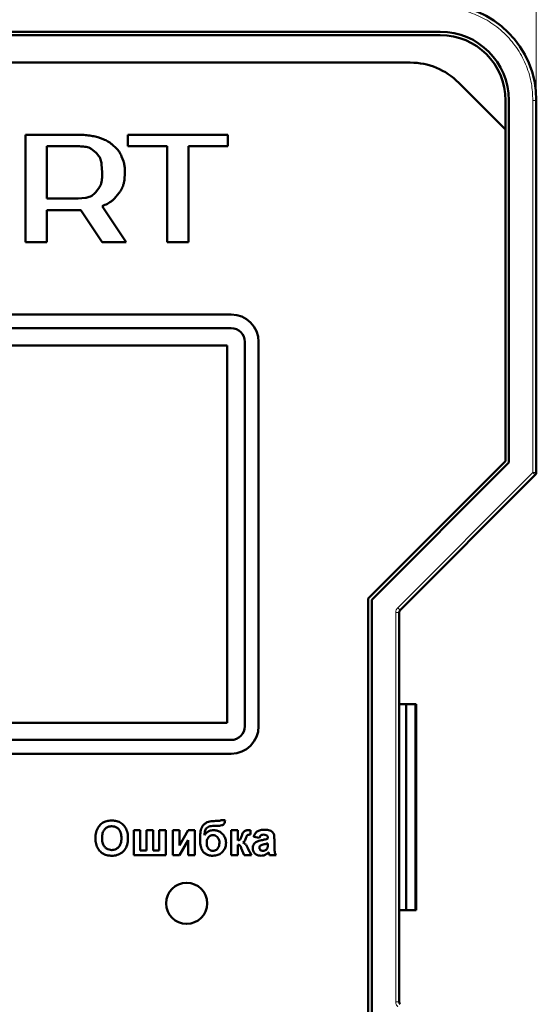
# Model space of a CAD drawing. Header units: millimetres. Extents: x 0 to 218, y 0 to 297.
# Tile 5 of 7: x 101 to 139, y 164 to 236. Entities that reach past the tile are written whole.
import ezdxf

# ---------------------------------------------------------------- set-up
doc = ezdxf.new("R2010")
doc.units = ezdxf.units.MM
doc.styles.add('SLDTEXTSTYLE0', font='TXT', dxfattribs={"width": 0.7, "bigfont": 'bigfont'})
doc.styles.add('SLDTEXTSTYLE1', font='TXT', dxfattribs={"width": 0.7})
doc.dimstyles.new('SLDDIMSTYLE0', dxfattribs={"dimtxt": 5, "dimasz": 5, "dimexe": 0, "dimexo": 0.0625, "dimgap": 1.25, "dimtad": 2, "dimdec": 1, "dimrnd": 1e-09, "dimzin": 12, "dimdsep": 46, "dimtxsty": 'SLDTEXTSTYLE1', "dimsah": 1, "dimcen": 0.09, "dimadec": 0, "dimazin": 3, "dimtfac": 1, "dimtdec": 3, "dimtofl": 0, "dimtmove": 0, "dimatfit": 3, "dimfxl": 1, "dimfrac": 2, "dimtolj": 1, "dimtzin": 12, "dimarcsym": 0})

# ---------------------------------------------------------------- blocks, each defined once
blk = doc.blocks.new('_D')
at = {"color": 7, "linetype": 'Continuous', "lineweight": 0}
for p, q in [((43.765, 230.329), (43.765, 256.32)), ((138.765, 230.329), (138.765, 256.32)), ((43.765, 255.32), (138.765, 255.32))]:
    blk.add_line(p, q, dxfattribs=at)
at = {"color": 7, "linetype": 'Continuous', "lineweight": 18}
for points in [[(43.765, 255.32), (48.765, 254.55), (48.765, 256.089)], [(138.765, 255.32), (133.765, 256.089), (133.765, 254.55)]]:
    blk.add_solid(points, dxfattribs=at)
at = {"color": 7, "linetype": 'Continuous', "lineweight": 18, "insert": (89.311, 261.765), "char_height": 5, "attachment_point": 1, "style": 'SLDTEXTSTYLE0'}
blk.add_mtext('Ш', dxfattribs=at)

msp = doc.modelspace()

# ---------------------------------------------------------------- linework, layer by layer
at = {"color": 7, "linetype": 'Continuous', "lineweight": 50}
for p, q in [((50.765, 235.319), (131.765, 235.319)), ((131.765, 235.069), (50.765, 235.069)), ((52.958, 233.069), (129.573, 233.069)), ((133.109, 231.605), (136.515, 228.198)), ((136.515, 228.198), (136.515, 230.319)), ((136.765, 230.319), (136.765, 203.931)), ((138.765, 203.206), (138.765, 230.319)), ((136.515, 204.034), (136.515, 228.198)), ((101.516, 227.811), (101.516, 219.978)), ((105.35, 227.811), (101.516, 227.811)), ((107.188, 227.489), (106.782, 227.627)), ((116.265, 227.811), (108.971, 227.811)), ((108.971, 227.811), (108.971, 226.972)), ((116.265, 226.972), (116.265, 227.811)), ((103.06, 226.972), (105.35, 226.972)), ((103.06, 223.167), (103.06, 226.972)), ((106.312, 226.778), (106.649, 226.507)), ((108.127, 226.841), (107.852, 227.089)), ((108.971, 226.972), (111.846, 226.972)), ((111.846, 226.972), (111.846, 219.978)), ((113.391, 226.972), (116.265, 226.972)), ((113.391, 219.978), (113.391, 226.972)), ((108.66, 225.877), (108.524, 226.228)), ((107.069, 225.676), (107.107, 225.07)), ((108.723, 224.496), (108.758, 225.07)), ((106.917, 223.983), (106.649, 223.631)), ((105.35, 223.167), (103.06, 223.167)), ((105.879, 223.206), (105.35, 223.167)), ((108.017, 223.173), (108.332, 223.559)), ((108.865, 219.978), (107.107, 222.618)), ((103.06, 219.978), (103.06, 222.328)), ((103.06, 222.328), (105.542, 222.328)), ((105.542, 222.328), (107.107, 219.978)), ((101.516, 219.978), (103.06, 219.978)), ((107.107, 219.978), (108.865, 219.978)), ((111.846, 219.978), (113.391, 219.978)), ((116.515, 214.719), (66.015, 214.719)), ((66.015, 213.719), (116.515, 213.719)), ((116.215, 212.469), (66.315, 212.469)), ((116.215, 184.969), (116.215, 212.469)), ((117.515, 212.719), (117.515, 184.719)), ((118.515, 184.719), (118.515, 212.719)), ((126.515, 194.034), (136.515, 204.034)), ((136.765, 203.931), (126.765, 193.931)), ((128.839, 193.175), (138.692, 203.029)), ((126.515, 163.605), (126.515, 194.034)), ((126.765, 193.931), (126.765, 163.708)), ((128.765, 164.64), (128.765, 192.999)), ((129.265, 186.319), (128.765, 186.319)), ((129.265, 171.319), (129.265, 186.319)), ((129.91, 186.319), (129.265, 186.319)), ((130.01, 186.319), (129.91, 186.319)), ((130.01, 171.319), (130.01, 186.319)), ((66.315, 184.969), (116.215, 184.969)), ((116.515, 183.719), (66.015, 183.719)), ((66.015, 182.719), (116.515, 182.719)), ((115.294, 177.467), (115.358, 177.467)), ((115.612, 177.819), (115.362, 177.819)), ((116.073, 177.883), (115.752, 177.883)), ((109.406, 177.146), (109.406, 175.319)), ((109.887, 177.146), (109.406, 177.146)), ((109.887, 175.672), (109.887, 177.146)), ((110.816, 177.146), (110.336, 177.146)), ((110.336, 177.146), (110.336, 175.672)), ((110.816, 175.672), (110.816, 177.146)), ((111.746, 177.146), (111.265, 177.146)), ((111.265, 177.146), (111.265, 175.672)), ((111.746, 175.319), (111.746, 177.146)), ((112.259, 177.146), (112.259, 175.319)), ((112.739, 177.146), (112.259, 177.146)), ((112.739, 176.044), (112.739, 177.146)), ((113.38, 177.146), (112.739, 176.044)), ((113.861, 177.146), (113.38, 177.146)), ((113.861, 175.319), (113.861, 177.146)), ((117.002, 177.146), (116.521, 177.146)), ((116.521, 177.146), (116.521, 175.319)), ((117.002, 176.409), (117.002, 177.146)), ((117.934, 176.826), (117.932, 177.138)), ((118.156, 176.666), (118.573, 176.601)), ((119.182, 176.583), (119.182, 176.537)), ((119.662, 175.917), (119.662, 176.478)), ((112.739, 175.319), (113.38, 176.423)), ((113.38, 176.423), (113.38, 175.319)), ((117.002, 175.319), (117.002, 176.089)), ((117.252, 175.841), (117.459, 175.319)), ((117.996, 175.319), (117.74, 175.815)), ((119.182, 176.185), (119.182, 176.094)), ((109.406, 175.319), (111.746, 175.319)), ((110.336, 175.672), (109.887, 175.672)), ((111.265, 175.672), (110.816, 175.672)), ((112.259, 175.319), (112.739, 175.319)), ((113.38, 175.319), (113.861, 175.319)), ((116.521, 175.319), (117.002, 175.319)), ((117.459, 175.319), (117.996, 175.319)), ((119.31, 175.319), (119.791, 175.319)), ((128.765, 171.319), (129.265, 171.319)), ((129.265, 171.319), (129.91, 171.319)), ((129.91, 171.319), (130.01, 171.319))]:
    msp.add_line(p, q, dxfattribs=at)
at = {"color": 9, "linetype": 'Continuous', "lineweight": 18}
for p, q in [((138.515, 203.206), (138.515, 230.319)), ((138.515, 230.319), (138.765, 230.319)), ((128.662, 193.352), (138.515, 203.206)), ((138.515, 203.206), (138.765, 203.206)), ((138.692, 203.029), (138.515, 203.206)), ((128.515, 164.64), (128.515, 192.999)), ((128.515, 192.999), (128.765, 192.999)), ((128.662, 193.352), (128.839, 193.175)), ((129.91, 186.319), (129.91, 171.319)), ((128.515, 164.64), (128.765, 164.64))]:
    msp.add_line(p, q, dxfattribs=at)
at = {"color": 7, "linetype": 'Continuous', "lineweight": 50}
msp.add_circle((113.265, 171.819), 1.5, dxfattribs=at)
for centre, radius, start, end in [((131.765, 230.319), 7, 0, 90), ((131.765, 230.319), 5, 0, 90), ((131.765, 230.319), 4.75, 0, 90), ((129.573, 228.069), 5, 45, 90), ((116.515, 212.719), 2, 0, 90), ((116.515, 212.719), 1, 0, 90), ((138.515, 203.206), 0.25, 315, 0), ((129.015, 192.999), 0.25, 135, 180), ((116.515, 184.719), 2, 270, 0), ((116.515, 184.719), 1, 270, 0), ((129.015, 164.64), 0.25, 180, 225)]:
    msp.add_arc(centre, radius, start, end, dxfattribs=at)
at = {"color": 9, "linetype": 'Continuous', "lineweight": 18}
msp.add_open_spline([(138.515, 230.319), (138.494, 230.731), (138.448, 231.579), (138.073, 232.837), (137.45, 234.047), (136.572, 235.126), (135.493, 236.004), (134.283, 236.627), (133.025, 237.002), (132.177, 237.047), (131.765, 237.069)], degree=3, knots=[0, 0, 0, 0, 0.116516, 0.240011, 0.368641, 0.5, 0.631359, 0.759989, 0.883484, 1, 1, 1, 1], dxfattribs=at)
at = {"color": 7, "linetype": 'Continuous', "lineweight": 50}
for points, knots in [([(106.782, 227.627), (106.718, 227.644), (106.525, 227.697), (106.189, 227.759), (105.774, 227.804), (105.492, 227.808), (105.35, 227.811)], [0, 0, 0, 0, 0.138078, 0.414432, 0.706396, 1, 1, 1, 1]), ([(107.852, 227.089), (107.8, 227.131), (107.695, 227.213), (107.533, 227.324), (107.364, 227.418), (107.247, 227.465), (107.188, 227.489)], [0, 0, 0, 0, 0.256997, 0.514093, 0.755932, 1, 1, 1, 1]), ([(105.35, 226.972), (105.416, 226.971), (105.612, 226.969), (105.874, 226.946), (106.132, 226.88), (106.252, 226.813), (106.312, 226.778)], [0, 0, 0, 0, 0.20109, 0.588729, 0.790872, 1, 1, 1, 1]), ([(108.524, 226.228), (108.495, 226.288), (108.438, 226.409), (108.345, 226.573), (108.242, 226.719), (108.166, 226.801), (108.127, 226.841)], [0, 0, 0, 0, 0.272354, 0.544847, 0.771067, 1, 1, 1, 1]), ([(106.649, 226.507), (106.695, 226.459), (106.833, 226.312), (107.005, 226.037), (107.049, 225.79), (107.069, 225.676)], [0, 0, 0, 0, 0.211071, 0.637362, 1, 1, 1, 1]), ([(108.758, 225.07), (108.757, 225.136), (108.756, 225.305), (108.74, 225.578), (108.687, 225.776), (108.66, 225.877)], [0, 0, 0, 0, 0.245158, 0.619289, 1, 1, 1, 1]), ([(107.107, 225.07), (107.106, 225.003), (107.105, 224.803), (107.084, 224.469), (107.017, 224.166), (106.934, 224.016), (106.917, 223.983)], [0, 0, 0, 0, 0.179524, 0.538938, 0.900842, 1, 1, 1, 1]), ([(108.332, 223.559), (108.369, 223.614), (108.474, 223.769), (108.598, 224.003), (108.687, 224.266), (108.711, 224.419), (108.723, 224.496)], [0, 0, 0, 0, 0.194952, 0.547581, 0.771599, 1, 1, 1, 1]), ([(106.649, 223.631), (106.601, 223.585), (106.457, 223.445), (106.203, 223.271), (105.975, 223.225), (105.879, 223.206)], [0, 0, 0, 0, 0.223541, 0.674932, 1, 1, 1, 1]), ([(107.107, 222.618), (107.168, 222.644), (107.362, 222.725), (107.616, 222.851), (107.858, 223.016), (107.964, 223.12), (108.017, 223.173)], [0, 0, 0, 0, 0.186242, 0.585958, 0.791213, 1, 1, 1, 1]), ([(106.729, 177.19), (106.706, 177.127), (106.657, 176.995), (106.624, 176.779), (106.62, 176.63), (106.618, 176.554)], [0, 0, 0, 0, 0.308697, 0.651631, 1, 1, 1, 1]), ([(107.273, 177.753), (107.214, 177.723), (107.05, 177.638), (106.86, 177.44), (106.768, 177.263), (106.729, 177.19)], [0, 0, 0, 0, 0.251318, 0.689493, 1, 1, 1, 1]), ([(107.098, 176.571), (107.1, 176.638), (107.105, 176.806), (107.164, 177.045), (107.307, 177.253), (107.486, 177.38), (107.662, 177.43), (107.769, 177.433), (107.806, 177.435)], [0, 0, 0, 0, 0.158617, 0.400864, 0.573059, 0.745486, 0.912985, 1, 1, 1, 1]), ([(107.8, 177.851), (107.733, 177.849), (107.611, 177.845), (107.433, 177.813), (107.327, 177.773), (107.273, 177.753)], [0, 0, 0, 0, 0.371392, 0.682855, 1, 1, 1, 1]), ([(108.989, 176.566), (108.988, 176.633), (108.983, 176.834), (108.912, 177.154), (108.717, 177.487), (108.43, 177.721), (108.108, 177.837), (107.894, 177.847), (107.8, 177.851)], [0, 0, 0, 0, 0.101299, 0.305586, 0.491044, 0.676784, 0.856818, 1, 1, 1, 1]), ([(107.806, 177.435), (107.873, 177.431), (108.008, 177.422), (108.2, 177.338), (108.356, 177.194), (108.475, 176.963), (108.506, 176.748), (108.508, 176.605), (108.509, 176.578)], [0, 0, 0, 0, 0.1602922, 0.3219224, 0.4907614, 0.6575692, 0.9338827, 1, 1, 1, 1]), ([(115.362, 177.819), (115.295, 177.818), (115.094, 177.813), (114.811, 177.76), (114.547, 177.61), (114.372, 177.382), (114.262, 177.034), (114.252, 176.758), (114.246, 176.598)], [0, 0, 0, 0, 0.1040237, 0.3137871, 0.4410688, 0.5690878, 0.7513955, 1, 1, 1, 1]), ([(114.566, 176.775), (114.569, 176.841), (114.574, 176.975), (114.616, 177.16), (114.715, 177.306), (114.857, 177.412), (115.06, 177.46), (115.211, 177.464), (115.294, 177.467)], [0, 0, 0, 0, 0.170833, 0.342689, 0.477544, 0.612291, 0.788474, 1, 1, 1, 1]), ([(115.358, 177.467), (115.366, 177.467), (115.381, 177.466), (115.413, 177.466), (115.437, 177.465), (115.453, 177.465)], [0, 0, 0, 0, 0.2500042, 0.5000093, 1, 1, 1, 1]), ([(115.453, 177.465), (115.52, 177.466), (115.646, 177.469), (115.804, 177.493), (115.924, 177.536), (116.001, 177.619), (116.054, 177.738), (116.066, 177.832), (116.073, 177.883)], [0, 0, 0, 0, 0.2323457, 0.4398215, 0.5537147, 0.6698962, 0.8209881, 1, 1, 1, 1]), ([(115.752, 177.883), (115.743, 177.871), (115.724, 177.845), (115.673, 177.823), (115.635, 177.821), (115.612, 177.819)], [0, 0, 0, 0, 0.291708, 0.588179, 1, 1, 1, 1]), ([(118.92, 177.178), (118.854, 177.176), (118.692, 177.171), (118.467, 177.113), (118.284, 176.958), (118.198, 176.804), (118.166, 176.698), (118.156, 176.666)], [0, 0, 0, 0, 0.199112, 0.484676, 0.670105, 0.89787, 1, 1, 1, 1]), ([(119.662, 176.478), (119.661, 176.545), (119.658, 176.678), (119.634, 176.86), (119.541, 177.006), (119.408, 177.1), (119.195, 177.173), (119.029, 177.176), (118.92, 177.178)], [0, 0, 0, 0, 0.166246, 0.33334, 0.447204, 0.586985, 0.732154, 1, 1, 1, 1]), ([(106.618, 176.554), (106.619, 176.488), (106.625, 176.286), (106.698, 175.967), (106.896, 175.64), (107.182, 175.412), (107.502, 175.301), (107.713, 175.292), (107.807, 175.287)], [0, 0, 0, 0, 0.102074, 0.307977, 0.492555, 0.677222, 0.856714, 1, 1, 1, 1]), ([(107.806, 175.704), (107.739, 175.709), (107.604, 175.718), (107.413, 175.809), (107.252, 175.959), (107.127, 176.205), (107.1, 176.421), (107.099, 176.557), (107.098, 176.571)], [0, 0, 0, 0, 0.15971, 0.320429, 0.491074, 0.67705, 0.96629, 1, 1, 1, 1]), ([(108.509, 176.578), (108.507, 176.511), (108.501, 176.323), (108.431, 176.062), (108.257, 175.852), (108.069, 175.737), (107.909, 175.707), (107.822, 175.704), (107.806, 175.704)], [0, 0, 0, 0, 0.1585903, 0.4472388, 0.6203806, 0.7935748, 0.9612953, 1, 1, 1, 1]), ([(107.807, 175.287), (107.874, 175.29), (108.076, 175.296), (108.401, 175.394), (108.708, 175.637), (108.922, 175.992), (108.985, 176.317), (108.989, 176.521), (108.989, 176.566)], [0, 0, 0, 0, 0.101986, 0.308793, 0.506227, 0.687491, 0.931082, 1, 1, 1, 1]), ([(114.246, 176.598), (114.247, 176.531), (114.249, 176.317), (114.269, 176.008), (114.378, 175.685), (114.562, 175.477), (114.803, 175.34), (115.015, 175.291), (115.144, 175.288), (115.177, 175.287)], [0, 0, 0, 0, 0.108438, 0.349197, 0.500393, 0.652655, 0.789788, 0.946106, 1, 1, 1, 1]), ([(115.26, 177.146), (115.194, 177.143), (115.041, 177.136), (114.813, 177.052), (114.652, 176.911), (114.587, 176.807), (114.566, 176.775)], [0, 0, 0, 0, 0.242715, 0.554839, 0.860812, 1, 1, 1, 1]), ([(114.727, 176.218), (114.73, 176.285), (114.738, 176.42), (114.821, 176.605), (114.95, 176.731), (115.081, 176.787), (115.158, 176.792), (115.189, 176.794)], [0, 0, 0, 0, 0.2446409, 0.4916566, 0.7209487, 0.8855354, 1, 1, 1, 1]), ([(115.189, 176.794), (115.245, 176.788), (115.356, 176.777), (115.5, 176.673), (115.61, 176.517), (115.652, 176.353), (115.655, 176.248), (115.656, 176.216)], [0, 0, 0, 0, 0.199338, 0.400664, 0.61964, 0.881803, 1, 1, 1, 1]), ([(116.137, 176.22), (116.133, 176.287), (116.124, 176.454), (116.019, 176.709), (115.831, 176.938), (115.592, 177.098), (115.392, 177.143), (115.281, 177.146), (115.26, 177.146)], [0, 0, 0, 0, 0.1423, 0.354009, 0.573292, 0.764241, 0.955763, 1, 1, 1, 1]), ([(117.28, 176.737), (117.257, 176.674), (117.225, 176.585), (117.172, 176.48), (117.11, 176.433), (117.052, 176.416), (117.014, 176.411), (117.002, 176.409)], [0, 0, 0, 0, 0.432635, 0.616007, 0.747523, 0.923299, 1, 1, 1, 1]), ([(117.473, 177.073), (117.449, 177.05), (117.398, 177.002), (117.335, 176.886), (117.301, 176.795), (117.28, 176.737)], [0, 0, 0, 0, 0.256986, 0.528182, 1, 1, 1, 1]), ([(117.356, 176.257), (117.386, 176.273), (117.456, 176.31), (117.536, 176.423), (117.57, 176.515), (117.589, 176.566)], [0, 0, 0, 0, 0.25365, 0.595085, 1, 1, 1, 1]), ([(117.749, 177.146), (117.716, 177.145), (117.656, 177.143), (117.561, 177.122), (117.506, 177.091), (117.473, 177.073)], [0, 0, 0, 0, 0.345727, 0.621036, 1, 1, 1, 1]), ([(117.589, 176.566), (117.599, 176.598), (117.617, 176.653), (117.65, 176.726), (117.676, 176.771), (117.696, 176.787), (117.699, 176.79)], [0, 0, 0, 0, 0.396996, 0.692239, 0.950594, 1, 1, 1, 1]), ([(117.699, 176.79), (117.714, 176.797), (117.758, 176.818), (117.839, 176.824), (117.902, 176.825), (117.934, 176.826)], [0, 0, 0, 0, 0.210676, 0.601608, 1, 1, 1, 1]), ([(117.932, 177.138), (117.915, 177.139), (117.882, 177.141), (117.821, 177.145), (117.777, 177.146), (117.749, 177.146)], [0, 0, 0, 0, 0.273959, 0.547919, 1, 1, 1, 1]), ([(118.573, 176.601), (118.588, 176.64), (118.612, 176.704), (118.675, 176.776), (118.761, 176.82), (118.83, 176.823), (118.872, 176.826)], [0, 0, 0, 0, 0.305481, 0.497369, 0.690436, 1, 1, 1, 1]), ([(119.182, 176.537), (119.118, 176.515), (119.013, 176.479), (118.861, 176.444), (118.774, 176.426), (118.731, 176.417)], [0, 0, 0, 0, 0.429681, 0.71467, 1, 1, 1, 1]), ([(118.872, 176.826), (118.941, 176.825), (119.029, 176.823), (119.121, 176.771), (119.158, 176.722), (119.179, 176.657), (119.181, 176.608), (119.182, 176.583)], [0, 0, 0, 0, 0.4409117, 0.5599399, 0.679608, 0.8356965, 1, 1, 1, 1]), ([(115.184, 175.64), (115.129, 175.646), (115.018, 175.658), (114.886, 175.755), (114.79, 175.883), (114.735, 176.041), (114.729, 176.158), (114.727, 176.218)], [0, 0, 0, 0, 0.199565, 0.400322, 0.576132, 0.780174, 1, 1, 1, 1]), ([(115.177, 175.287), (115.244, 175.29), (115.418, 175.298), (115.685, 175.391), (115.924, 175.597), (116.09, 175.861), (116.134, 176.084), (116.137, 176.204), (116.137, 176.22)], [0, 0, 0, 0, 0.1343778, 0.3494962, 0.553521, 0.7581713, 0.9671766, 1, 1, 1, 1]), ([(115.656, 176.216), (115.652, 176.148), (115.645, 176.013), (115.564, 175.838), (115.448, 175.716), (115.318, 175.65), (115.228, 175.643), (115.184, 175.64)], [0, 0, 0, 0, 0.242101, 0.486689, 0.67857, 0.840063, 1, 1, 1, 1]), ([(117.002, 176.089), (117.037, 176.086), (117.091, 176.083), (117.167, 176.026), (117.209, 175.94), (117.238, 175.872), (117.252, 175.841)], [0, 0, 0, 0, 0.265504, 0.413972, 0.72829, 1, 1, 1, 1]), ([(117.722, 175.85), (117.693, 175.91), (117.635, 176.03), (117.516, 176.183), (117.405, 176.234), (117.356, 176.257)], [0, 0, 0, 0, 0.3560837, 0.7148688, 1, 1, 1, 1]), ([(117.74, 175.815), (117.739, 175.818), (117.736, 175.823), (117.73, 175.835), (117.725, 175.844), (117.722, 175.85)], [0, 0, 0, 0, 0.250043, 0.500094, 1, 1, 1, 1]), ([(118.731, 176.417), (118.666, 176.403), (118.525, 176.371), (118.335, 176.303), (118.194, 176.177), (118.115, 176.03), (118.094, 175.911), (118.092, 175.845), (118.092, 175.835)], [0, 0, 0, 0, 0.209674, 0.45611, 0.62433, 0.792297, 0.968452, 1, 1, 1, 1]), ([(118.092, 175.835), (118.098, 175.767), (118.109, 175.641), (118.204, 175.48), (118.337, 175.364), (118.507, 175.297), (118.628, 175.291), (118.69, 175.287)], [0, 0, 0, 0, 0.222319, 0.411804, 0.601009, 0.795937, 1, 1, 1, 1]), ([(118.573, 175.875), (118.575, 175.899), (118.58, 175.946), (118.617, 176.001), (118.648, 176.026), (118.661, 176.036)], [0, 0, 0, 0, 0.370992, 0.746266, 1, 1, 1, 1]), ([(118.824, 175.64), (118.79, 175.643), (118.729, 175.648), (118.653, 175.695), (118.602, 175.754), (118.576, 175.818), (118.574, 175.858), (118.573, 175.875)], [0, 0, 0, 0, 0.263878, 0.473917, 0.683179, 0.866416, 1, 1, 1, 1]), ([(118.661, 176.036), (118.7, 176.053), (118.784, 176.091), (118.962, 176.125), (119.096, 176.161), (119.182, 176.185)], [0, 0, 0, 0, 0.234051, 0.508172, 1, 1, 1, 1]), ([(119.164, 175.872), (119.159, 175.856), (119.148, 175.825), (119.114, 175.772), (119.079, 175.741), (119.057, 175.721)], [0, 0, 0, 0, 0.2660839, 0.514485, 1, 1, 1, 1]), ([(119.182, 176.094), (119.181, 176.061), (119.181, 176.007), (119.177, 175.932), (119.168, 175.892), (119.164, 175.872)], [0, 0, 0, 0, 0.447478, 0.722712, 1, 1, 1, 1]), ([(119.791, 175.319), (119.759, 175.379), (119.702, 175.488), (119.664, 175.693), (119.663, 175.832), (119.662, 175.917)], [0, 0, 0, 0, 0.3237624, 0.5912299, 1, 1, 1, 1]), ([(118.69, 175.287), (118.757, 175.292), (118.892, 175.302), (119.086, 175.39), (119.192, 175.484), (119.247, 175.533)], [0, 0, 0, 0, 0.321929, 0.645532, 1, 1, 1, 1]), ([(119.057, 175.721), (119.033, 175.706), (118.991, 175.678), (118.912, 175.647), (118.857, 175.643), (118.824, 175.64)], [0, 0, 0, 0, 0.335472, 0.604358, 1, 1, 1, 1]), ([(119.247, 175.533), (119.249, 175.528), (119.252, 175.518), (119.258, 175.498), (119.262, 175.483), (119.264, 175.473)], [0, 0, 0, 0, 0.250122, 0.500258, 1, 1, 1, 1]), ([(119.264, 175.473), (119.269, 175.457), (119.278, 175.423), (119.292, 175.371), (119.304, 175.337), (119.31, 175.319)], [0, 0, 0, 0, 0.312676, 0.656202, 1, 1, 1, 1])]:
    msp.add_open_spline(points, degree=3, knots=knots, dxfattribs=at)
at = {"color": 9, "linetype": 'Continuous', "lineweight": 18}
for points in [[(128.515, 192.999), (128.522, 193.065), (128.536, 193.197), (128.62, 193.301), (128.662, 193.352)], [(128.662, 164.287), (128.62, 164.338), (128.536, 164.441), (128.522, 164.574), (128.515, 164.64)]]:
    msp.add_open_spline(points, degree=3, dxfattribs=at)

# ---------------------------------------------------------------- dimensions: what is measured, and where the dimension line sits
at = {"color": 7, "linetype": 'Continuous', "lineweight": 18}
dim = msp.add_linear_dim(base=(138.765, 255.32), p1=(43.765, 230.319), p2=(138.765, 230.319), text='Ш', dimstyle='SLDDIMSTYLE0', dxfattribs=at)
dim.commit()
dim.dimension.update_dxf_attribs({"geometry": '_D', "text_midpoint": (91.265, 255.32), "dimtype": 160})

doc.saveas('drawing.dxf')
